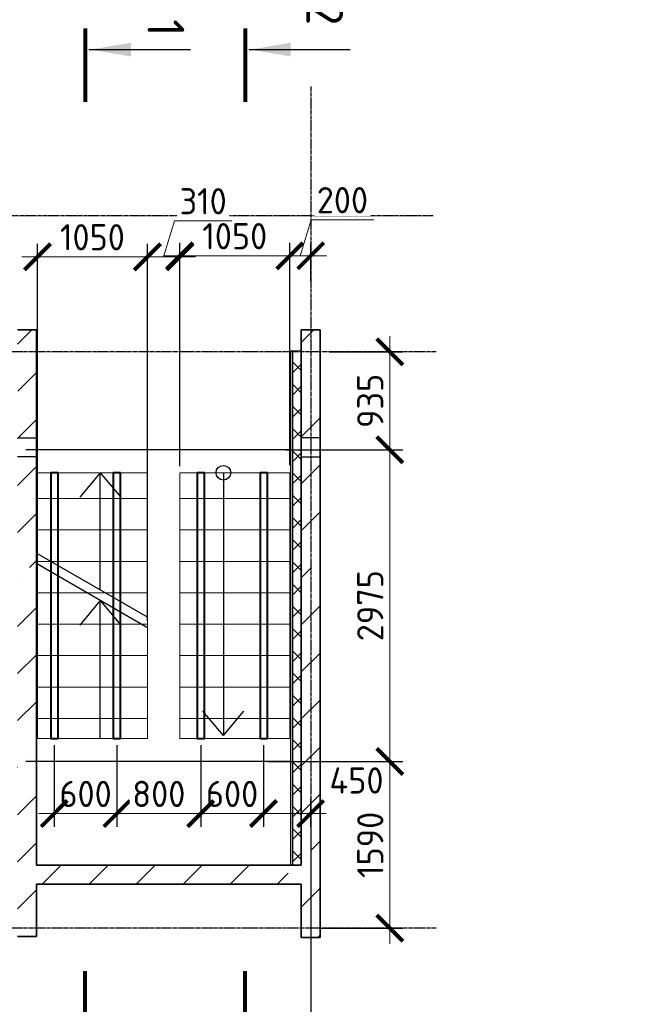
# Model space of a CAD drawing. Header units: millimetres. Extents: x 259029 to 2494469, y -731578 to -57567.
# Tile 61 of 252: x 326690 to 332552, y -560618 to -551221. Entities that reach past the tile are written whole.
import ezdxf
from ezdxf.enums import TextEntityAlignment as Align

# ---------------------------------------------------------------- set-up
doc = ezdxf.new("R2010")
doc.units = ezdxf.units.MM
doc.linetypes.add('______5', pattern=[1100, 800, -100, 100, -100])
doc.linetypes.add('Б-1.1 оси$0$Б-1.1 Оси$0$GOST2.303 5', pattern=[24, 20, -1.5, 1, -1.5])
doc.layers.get('Defpoints').update_dxf_attribs({"color": 140})
for name, color, linetype, lineweight in [('RAZMER', 100, 'Continuous', 15), ('Standard', 7, 'Continuous', 25), ('Выноски', 20, 'Continuous', 20), ('Общий01', 7, 'Continuous', 13), ('ОСИ', 151, 'Б-1.1 оси$0$Б-1.1 Оси$0$GOST2.303 5', 9), ('РАЗРЕЗЫ', 10, 'Continuous', 60), ('Символы 0.20', 1, 'Continuous', 20), ('Символы 0.20 @ 100', 1, 'Continuous', 20), ('Стена_ бетон несущ.', 253, 'Continuous', 70)]:
    doc.layers.add(name, color=color, linetype=linetype, lineweight=lineweight)
doc.styles.add('ГОСТ', font='GOST_Common.ttf')
doc.dimstyles.new('ГОСТ', dxfattribs={"dimscale": 0, "dimtxt": 2.5, "dimasz": 2.5, "dimexe": 1.25, "dimexo": 0.625, "dimtad": 1, "dimdec": 0, "dimtxsty": 'ГОСТ', "dimblk": 'ARCHTICK', "dimcen": 2.5, "dimdle": 1.5, "dimclrd": 256, "dimclre": 256, "dimclrt": 256, "dimadec": 0, "dimazin": 0, "dimtfac": 1, "dimtdec": 0, "dimtmove": 1, "dimatfit": 3, "dimfxl": 2, "dimtfill": 1, "dimlwd": 0, "dimarcsym": 0})
pattern_1 = [(45, (-342581.56, -134264.7), (-449.0128, 449.0128), []), (45, (-342132.54, -134264.7), (-449.0128, 449.0128), [793.75, -158.75, 0, -158.75])]

# ---------------------------------------------------------------- blocks, each defined once
blk = doc.blocks.new('_ArchTick')
at = {"color": 0, "linetype": 'ByBlock', "const_width": 0.15}
blk.add_lwpolyline([(-0.5, -0.5), (0.5, 0.5)], dxfattribs=at)
blk = doc.blocks.new('*D891')
at = {"layer": 'Defpoints', "color": 0, "lineweight": -2, "transparency": 16777216}
for p in [(325549.8, -558734.2), (329469.8, -558734.2), (325549.8, -561734.2)]:
    blk.add_point(p, dxfattribs=at)
at = {"layer": 'RAZMER', "lineweight": -2, "transparency": 16777216}
for p, q in [((325549.8, -558796.7), (325549.8, -561859.2)), ((329469.8, -558796.7), (329469.8, -561859.2))]:
    blk.add_line(p, q, dxfattribs=at)
at = {"layer": 'RAZMER', "lineweight": 0, "transparency": 16777216}
blk.add_line((329619.8, -561734.2), (325399.8, -561734.2), dxfattribs=at)
at = {"layer": 'RAZMER', "lineweight": 0, "transparency": 16777216, "xscale": 250, "yscale": 250, "zscale": 250, "rotation": 180}
blk.add_blockref('_ArchTick', (325549.8, -561734.2), dxfattribs=at)
at = {"layer": 'RAZMER', "lineweight": 0, "transparency": 16777216, "xscale": 250, "yscale": 250, "zscale": 250}
blk.add_blockref('_ArchTick', (329469.8, -561734.2), dxfattribs=at)
at = {"layer": 'RAZMER', "transparency": 16777216, "insert": (327509.8, -561546.7), "char_height": 250, "width": 583.333, "attachment_point": 5, "style": 'ГОСТ', "bg_fill": 3, "box_fill_scale": 1.1, "bg_fill_color": 256, "bg_fill_true_color": 13158600, "bg_fill_transparency": 0}
blk.add_mtext('3920', dxfattribs=at)
blk = doc.blocks.new('*U30')
at = {"layer": 'Символы 0.20', "linetype": 'Continuous', "lineweight": 25}
blk.add_line((-5, 0.35), (-5, 10.05), dxfattribs=at)
at = {"layer": 'Символы 0.20', "linetype": 'Continuous', "lineweight": 80}
for p, q in [((-7, 0), (0, 0)), ((89.953, 0), (82.953, 0))]:
    blk.add_line(p, q, dxfattribs=at)
at = {"layer": 'Символы 0.20', "linetype": 'Continuous', "lineweight": 25}
blk.add_solid([(-5, 0.455), (-4.346, 4.361), (-5.654, 4.361)], dxfattribs=at)
at = {"layer": 'Символы 0.20', "style": 'ГОСТ'}
blk.add_attdef('1', text='', height=3.5, dxfattribs=at).set_placement((-6, 7.7), align=Align.MIDDLE_CENTER)
blk.add_attdef('2', text='', height=3.5, dxfattribs=at).set_placement((90.325, 7.38), align=Align.MIDDLE_RIGHT)
blk = doc.blocks.new('*U31')
at = {"layer": 'Символы 0.20', "linetype": 'Continuous', "lineweight": 25}
blk.add_line((-5, 0.35), (-5, 10.05), dxfattribs=at)
at = {"layer": 'Символы 0.20', "linetype": 'Continuous', "lineweight": 80}
for p, q in [((-7, 0), (0, 0)), ((89.953, 0), (82.953, 0))]:
    blk.add_line(p, q, dxfattribs=at)
at = {"layer": 'Символы 0.20', "linetype": 'Continuous', "lineweight": 25}
blk.add_solid([(-5, 0.455), (-4.346, 4.361), (-5.654, 4.361)], dxfattribs=at)
at = {"layer": 'Символы 0.20', "style": 'ГОСТ'}
blk.add_attdef('1', text='', height=3.5, dxfattribs=at).set_placement((-8.454, 7.613), align=Align.MIDDLE_CENTER)
blk.add_attdef('2', text='', height=3.5, dxfattribs=at).set_placement((91.309, 7.527), align=Align.MIDDLE_RIGHT)
blk = doc.blocks.new('лм')
at = {"layer": 'RAZMER', "color": 0}
for p, q in [((644816.2, -427025.3), (644816.2, -425974.9)), ((645116.2, -427025.3), (645116.2, -425974.9)), ((645416.2, -427025.3), (645416.2, -425974.9)), ((645716.2, -427025.3), (645716.2, -425974.9)), ((646016.2, -427025.3), (646016.2, -425974.9)), ((646316.2, -427025.3), (646316.2, -425974.9)), ((646616.2, -427025.3), (646616.2, -425974.9)), ((646916.2, -427025.3), (646916.2, -425974.9))]:
    blk.add_line(p, q, dxfattribs=at)
blk.add_lwpolyline([(644570.8, -425974.9), (647107.1, -425974.9), (647107.1, -427025.3), (644570.8, -427025.3)], close=True, dxfattribs=at)
blk = doc.blocks.new('*D908')
at = {"layer": 'Defpoints', "color": 0, "lineweight": -2, "transparency": 16777216}
for p in [(329269.8, -553474.5), (329469.8, -553775.8), (329269.8, -555535)]:
    blk.add_point(p, dxfattribs=at)
at = {"layer": 'РАЗРЕЗЫ', "lineweight": 0, "transparency": 16777216}
for p, q in [((329369.8, -553474.5), (329472.9, -553130.8)), ((329472.9, -553130.8), (330072.9, -553130.8)), ((329619.8, -553474.5), (329119.8, -553474.5))]:
    blk.add_line(p, q, dxfattribs=at)
at = {"layer": 'РАЗРЕЗЫ', "lineweight": -2, "transparency": 16777216}
for p, q in [((329269.8, -555472.5), (329269.8, -553349.5)), ((329469.8, -553713.3), (329469.8, -553349.5))]:
    blk.add_line(p, q, dxfattribs=at)
at = {"layer": 'РАЗРЕЗЫ', "lineweight": 0, "transparency": 16777216, "xscale": 250, "yscale": 250, "zscale": 250, "rotation": 180}
blk.add_blockref('_ArchTick', (329269.8, -553474.5), dxfattribs=at)
at = {"layer": 'РАЗРЕЗЫ', "lineweight": 0, "transparency": 16777216, "xscale": 250, "yscale": 250, "zscale": 250}
blk.add_blockref('_ArchTick', (329469.8, -553474.5), dxfattribs=at)
at = {"layer": 'РАЗРЕЗЫ', "lineweight": -2, "transparency": 16777216, "insert": (329772.9, -552943.3), "char_height": 250, "attachment_point": 5, "style": 'ГОСТ', "bg_fill": 3, "box_fill_scale": 1.1, "bg_fill_color": 256, "bg_fill_true_color": 13158600, "bg_fill_transparency": 0}
blk.add_mtext('200', dxfattribs=at)
blk = doc.blocks.new('*D909')
at = {"layer": 'Defpoints', "color": 0, "lineweight": -2, "transparency": 16777216}
for p in [(328219.4, -553474.5), (328219.4, -555535), (329269.8, -555535)]:
    blk.add_point(p, dxfattribs=at)
at = {"layer": 'РАЗРЕЗЫ', "lineweight": -2, "transparency": 16777216}
for p, q in [((328219.4, -555472.5), (328219.4, -553349.5)), ((329269.8, -555472.5), (329269.8, -553349.5))]:
    blk.add_line(p, q, dxfattribs=at)
at = {"layer": 'РАЗРЕЗЫ', "lineweight": 0, "transparency": 16777216}
blk.add_line((329419.8, -553474.5), (328069.4, -553474.5), dxfattribs=at)
at = {"layer": 'РАЗРЕЗЫ', "lineweight": 0, "transparency": 16777216, "xscale": 250, "yscale": 250, "zscale": 250, "rotation": 180}
blk.add_blockref('_ArchTick', (328219.4, -553474.5), dxfattribs=at)
at = {"layer": 'РАЗРЕЗЫ', "lineweight": 0, "transparency": 16777216, "xscale": 250, "yscale": 250, "zscale": 250}
blk.add_blockref('_ArchTick', (329269.8, -553474.5), dxfattribs=at)
at = {"layer": 'РАЗРЕЗЫ', "lineweight": -2, "transparency": 16777216, "insert": (328744.6, -553287), "char_height": 250, "attachment_point": 5, "style": 'ГОСТ', "bg_fill": 3, "box_fill_scale": 1.1, "bg_fill_color": 256, "bg_fill_true_color": 13158600, "bg_fill_transparency": 0}
blk.add_mtext('1050', dxfattribs=at)
blk = doc.blocks.new('*D910')
at = {"layer": 'Defpoints', "color": 0, "lineweight": -2, "transparency": 16777216}
for p in [(327909.8, -553484.5), (328219.4, -555545), (327909.8, -557024.8)]:
    blk.add_point(p, dxfattribs=at)
at = {"layer": 'РАЗРЕЗЫ', "lineweight": 0, "transparency": 16777216}
for p, q in [((328064.6, -553484.5), (328167.7, -553140.8)), ((328167.7, -553140.8), (328717.7, -553140.8)), ((328369.4, -553484.5), (327759.8, -553484.5))]:
    blk.add_line(p, q, dxfattribs=at)
at = {"layer": 'РАЗРЕЗЫ', "lineweight": -2, "transparency": 16777216}
for p, q in [((327909.8, -556962.3), (327909.8, -553359.5)), ((328219.4, -555482.5), (328219.4, -553359.5))]:
    blk.add_line(p, q, dxfattribs=at)
at = {"layer": 'РАЗРЕЗЫ', "lineweight": 0, "transparency": 16777216, "xscale": 250, "yscale": 250, "zscale": 250, "rotation": 180}
blk.add_blockref('_ArchTick', (327909.8, -553484.5), dxfattribs=at)
at = {"layer": 'РАЗРЕЗЫ', "lineweight": 0, "transparency": 16777216, "xscale": 250, "yscale": 250, "zscale": 250}
blk.add_blockref('_ArchTick', (328219.4, -553484.5), dxfattribs=at)
at = {"layer": 'РАЗРЕЗЫ', "lineweight": -2, "transparency": 16777216, "insert": (328442.7, -552953.3), "char_height": 250, "attachment_point": 5, "style": 'ГОСТ', "bg_fill": 3, "box_fill_scale": 1.1, "bg_fill_color": 256, "bg_fill_true_color": 13158600, "bg_fill_transparency": 0}
blk.add_mtext('310', dxfattribs=at)
blk = doc.blocks.new('*D911')
at = {"layer": 'Defpoints', "color": 0, "lineweight": -2, "transparency": 16777216}
for p in [(326859.4, -553484.5), (326859.4, -556417.4), (327909.8, -557024.8)]:
    blk.add_point(p, dxfattribs=at)
at = {"layer": 'РАЗРЕЗЫ', "lineweight": -2, "transparency": 16777216}
for p, q in [((326859.4, -556354.9), (326859.4, -553359.5)), ((327909.8, -556962.3), (327909.8, -553359.5))]:
    blk.add_line(p, q, dxfattribs=at)
at = {"layer": 'РАЗРЕЗЫ', "lineweight": 0, "transparency": 16777216}
blk.add_line((328059.8, -553484.5), (326709.4, -553484.5), dxfattribs=at)
at = {"layer": 'РАЗРЕЗЫ', "lineweight": 0, "transparency": 16777216, "xscale": 250, "yscale": 250, "zscale": 250, "rotation": 180}
blk.add_blockref('_ArchTick', (326859.4, -553484.5), dxfattribs=at)
at = {"layer": 'РАЗРЕЗЫ', "lineweight": 0, "transparency": 16777216, "xscale": 250, "yscale": 250, "zscale": 250}
blk.add_blockref('_ArchTick', (327909.8, -553484.5), dxfattribs=at)
at = {"layer": 'РАЗРЕЗЫ', "lineweight": -2, "transparency": 16777216, "insert": (327384.6, -553297), "char_height": 250, "attachment_point": 5, "style": 'ГОСТ', "bg_fill": 3, "box_fill_scale": 1.1, "bg_fill_color": 256, "bg_fill_true_color": 13158600, "bg_fill_transparency": 0}
blk.add_mtext('1050', dxfattribs=at)
blk = doc.blocks.new('*D912')
at = {"layer": 'Defpoints', "color": 0, "lineweight": -2, "transparency": 16777216}
for p in [(327019.6, -558081.3, -1890.9), (327619.1, -558081.3, -1890.9), (327619.1, -558797.9)]:
    blk.add_point(p, dxfattribs=at)
at = {"layer": 'РАЗРЕЗЫ', "lineweight": -2, "transparency": 16777216}
for p, q in [((327019.6, -558143.8), (327019.6, -558922.9)), ((327619.1, -558143.8), (327619.1, -558922.9))]:
    blk.add_line(p, q, dxfattribs=at)
at = {"layer": 'РАЗРЕЗЫ', "lineweight": 0, "transparency": 16777216}
blk.add_line((326869.6, -558797.9), (327769.1, -558797.9), dxfattribs=at)
at = {"layer": 'РАЗРЕЗЫ', "lineweight": -2, "transparency": 16777216, "insert": (327319.4, -558610.4), "char_height": 250, "attachment_point": 5, "style": 'ГОСТ', "bg_fill": 3, "box_fill_scale": 1.1, "bg_fill_color": 256, "bg_fill_true_color": 13158600, "bg_fill_transparency": 0}
blk.add_mtext('600', dxfattribs=at)
at = {"layer": 'РАЗРЕЗЫ', "lineweight": 0, "transparency": 16777216, "xscale": 250, "yscale": 250, "zscale": 250, "rotation": 180}
blk.add_blockref('_ArchTick', (327019.6, -558797.9), dxfattribs=at)
at = {"layer": 'РАЗРЕЗЫ', "lineweight": 0, "transparency": 16777216, "xscale": 250, "yscale": 250, "zscale": 250}
blk.add_blockref('_ArchTick', (327619.1, -558797.9), dxfattribs=at)
blk = doc.blocks.new('*D913')
at = {"layer": 'Defpoints', "color": 0, "lineweight": -2, "transparency": 16777216}
for p in [(327619.1, -558081.3, -1890.9), (328418.9, -558081.3, -1881), (328418.9, -558797.9)]:
    blk.add_point(p, dxfattribs=at)
at = {"layer": 'РАЗРЕЗЫ', "lineweight": -2, "transparency": 16777216}
for p, q in [((327619.1, -558143.8), (327619.1, -558922.9)), ((328418.9, -558143.8), (328418.9, -558922.9))]:
    blk.add_line(p, q, dxfattribs=at)
at = {"layer": 'РАЗРЕЗЫ', "lineweight": 0, "transparency": 16777216}
blk.add_line((327469.1, -558797.9), (328568.9, -558797.9), dxfattribs=at)
at = {"layer": 'РАЗРЕЗЫ', "lineweight": 0, "transparency": 16777216, "xscale": 250, "yscale": 250, "zscale": 250, "rotation": 180}
blk.add_blockref('_ArchTick', (327619.1, -558797.9), dxfattribs=at)
at = {"layer": 'РАЗРЕЗЫ', "lineweight": 0, "transparency": 16777216, "xscale": 250, "yscale": 250, "zscale": 250}
blk.add_blockref('_ArchTick', (328418.9, -558797.9), dxfattribs=at)
at = {"layer": 'РАЗРЕЗЫ', "lineweight": -2, "transparency": 16777216, "insert": (328019, -558610.4), "char_height": 250, "attachment_point": 5, "style": 'ГОСТ', "bg_fill": 3, "box_fill_scale": 1.1, "bg_fill_color": 256, "bg_fill_true_color": 13158600, "bg_fill_transparency": 0}
blk.add_mtext('800', dxfattribs=at)
blk = doc.blocks.new('*D914')
at = {"layer": 'Defpoints', "color": 0, "lineweight": -2, "transparency": 16777216}
for p in [(328418.9, -558081.3, -1890.9), (329018.4, -558081.3, -1890.9), (329018.4, -558797.9)]:
    blk.add_point(p, dxfattribs=at)
at = {"layer": 'РАЗРЕЗЫ', "lineweight": -2, "transparency": 16777216}
for p, q in [((328418.9, -558143.8), (328418.9, -558922.9)), ((329018.4, -558143.8), (329018.4, -558922.9))]:
    blk.add_line(p, q, dxfattribs=at)
at = {"layer": 'РАЗРЕЗЫ', "lineweight": 0, "transparency": 16777216}
blk.add_line((328268.9, -558797.9), (329168.4, -558797.9), dxfattribs=at)
at = {"layer": 'РАЗРЕЗЫ', "lineweight": -2, "transparency": 16777216, "insert": (328718.7, -558610.4), "char_height": 250, "attachment_point": 5, "style": 'ГОСТ', "bg_fill": 3, "box_fill_scale": 1.1, "bg_fill_color": 256, "bg_fill_true_color": 13158600, "bg_fill_transparency": 0}
blk.add_mtext('600', dxfattribs=at)
at = {"layer": 'РАЗРЕЗЫ', "lineweight": 0, "transparency": 16777216, "xscale": 250, "yscale": 250, "zscale": 250, "rotation": 180}
blk.add_blockref('_ArchTick', (328418.9, -558797.9), dxfattribs=at)
at = {"layer": 'РАЗРЕЗЫ', "lineweight": 0, "transparency": 16777216, "xscale": 250, "yscale": 250, "zscale": 250}
blk.add_blockref('_ArchTick', (329018.4, -558797.9), dxfattribs=at)
blk = doc.blocks.new('*D915')
at = {"layer": 'Defpoints', "color": 0, "lineweight": -2, "transparency": 16777216}
for p in [(329585.1, -554391.4), (329168.7, -555326.3), (330226.2, -555326.3)]:
    blk.add_point(p, dxfattribs=at)
at = {"layer": 'РАЗРЕЗЫ', "lineweight": 0, "transparency": 16777216}
blk.add_line((330226.2, -554241.4), (330226.2, -555476.3), dxfattribs=at)
at = {"layer": 'РАЗРЕЗЫ', "lineweight": -2, "transparency": 16777216}
for p, q in [((329647.6, -554391.4), (330351.2, -554391.4)), ((329231.2, -555326.3), (330351.2, -555326.3))]:
    blk.add_line(p, q, dxfattribs=at)
at = {"layer": 'РАЗРЕЗЫ', "lineweight": 0, "transparency": 16777216, "xscale": 250, "yscale": 250, "zscale": 250}
for p, rotation in [((330226.2, -554391.4), 90), ((330226.2, -555326.3), 270)]:
    blk.add_blockref('_ArchTick', p, dxfattribs=dict(at, rotation=rotation))
at = {"layer": 'РАЗРЕЗЫ', "lineweight": -2, "transparency": 16777216, "insert": (330038.7, -554858.9), "char_height": 250, "attachment_point": 5, "rotation": 90, "style": 'ГОСТ', "bg_fill": 3, "box_fill_scale": 1.1, "bg_fill_color": 256, "bg_fill_true_color": 13158600, "bg_fill_transparency": 0}
blk.add_mtext('935', dxfattribs=at)
blk = doc.blocks.new('*D916')
at = {"layer": 'Defpoints', "color": 0, "lineweight": -2, "transparency": 16777216}
for p in [(329168.7, -555326.3), (328994.8, -558301.4), (330226.2, -558301.4)]:
    blk.add_point(p, dxfattribs=at)
at = {"layer": 'РАЗРЕЗЫ', "lineweight": 0, "transparency": 16777216}
blk.add_line((330226.2, -555176.3), (330226.2, -558451.4), dxfattribs=at)
at = {"layer": 'РАЗРЕЗЫ', "lineweight": -2, "transparency": 16777216}
for p, q in [((329231.2, -555326.3), (330351.2, -555326.3)), ((329057.3, -558301.4), (330351.2, -558301.4))]:
    blk.add_line(p, q, dxfattribs=at)
at = {"layer": 'РАЗРЕЗЫ', "lineweight": 0, "transparency": 16777216, "xscale": 250, "yscale": 250, "zscale": 250}
for p, rotation in [((330226.2, -555326.3), 90), ((330226.2, -558301.4), 270)]:
    blk.add_blockref('_ArchTick', p, dxfattribs=dict(at, rotation=rotation))
at = {"layer": 'РАЗРЕЗЫ', "lineweight": -2, "transparency": 16777216, "insert": (330038.7, -556813.9), "char_height": 250, "attachment_point": 5, "rotation": 90, "style": 'ГОСТ', "bg_fill": 3, "box_fill_scale": 1.1, "bg_fill_color": 256, "bg_fill_true_color": 13158600, "bg_fill_transparency": 0}
blk.add_mtext('2975', dxfattribs=at)
blk = doc.blocks.new('*D917')
at = {"layer": 'Defpoints', "color": 0, "lineweight": -2, "transparency": 16777216}
for p in [(328994.8, -558301.4), (329503.1, -559891.4), (330226.2, -559891.4)]:
    blk.add_point(p, dxfattribs=at)
at = {"layer": 'РАЗРЕЗЫ', "lineweight": 0, "transparency": 16777216}
blk.add_line((330226.2, -558151.4), (330226.2, -560041.4), dxfattribs=at)
at = {"layer": 'РАЗРЕЗЫ', "lineweight": -2, "transparency": 16777216}
for p, q in [((329057.3, -558301.4), (330351.2, -558301.4)), ((329565.6, -559891.4), (330351.2, -559891.4))]:
    blk.add_line(p, q, dxfattribs=at)
at = {"layer": 'РАЗРЕЗЫ', "lineweight": 0, "transparency": 16777216, "xscale": 250, "yscale": 250, "zscale": 250}
for p, rotation in [((330226.2, -558301.4), 90), ((330226.2, -559891.4), 270)]:
    blk.add_blockref('_ArchTick', p, dxfattribs=dict(at, rotation=rotation))
at = {"layer": 'РАЗРЕЗЫ', "lineweight": -2, "transparency": 16777216, "insert": (330038.7, -559096.4), "char_height": 250, "attachment_point": 5, "rotation": 90, "style": 'ГОСТ', "bg_fill": 3, "box_fill_scale": 1.1, "bg_fill_color": 256, "bg_fill_true_color": 13158600, "bg_fill_transparency": 0}
blk.add_mtext('1590', dxfattribs=at)
blk = doc.blocks.new('*D918')
at = {"layer": 'Defpoints', "color": 0, "lineweight": -2, "transparency": 16777216}
for p in [(329018.4, -558081.3, -1890.9), (329468.8, -558595.4), (329468.8, -558797.9)]:
    blk.add_point(p, dxfattribs=at)
at = {"layer": 'РАЗРЕЗЫ', "lineweight": -2, "transparency": 16777216}
for p, q in [((329018.4, -558143.8), (329018.4, -558922.9)), ((329468.8, -558657.9), (329468.8, -558922.9))]:
    blk.add_line(p, q, dxfattribs=at)
at = {"layer": 'РАЗРЕЗЫ', "lineweight": 0, "transparency": 16777216}
blk.add_line((328868.4, -558797.9), (329618.8, -558797.9), dxfattribs=at)
at = {"layer": 'РАЗРЕЗЫ', "lineweight": 0, "transparency": 16777216, "xscale": 250, "yscale": 250, "zscale": 250, "rotation": 180}
blk.add_blockref('_ArchTick', (329018.4, -558797.9), dxfattribs=at)
at = {"layer": 'РАЗРЕЗЫ', "lineweight": 0, "transparency": 16777216, "xscale": 250, "yscale": 250, "zscale": 250}
blk.add_blockref('_ArchTick', (329468.8, -558797.9), dxfattribs=at)
at = {"layer": 'РАЗРЕЗЫ', "lineweight": -2, "transparency": 16777216, "insert": (329907.3, -558481.9), "char_height": 250, "attachment_point": 5, "style": 'ГОСТ', "bg_fill": 3, "box_fill_scale": 1.1, "bg_fill_color": 256, "bg_fill_true_color": 13158600, "bg_fill_transparency": 0}
blk.add_mtext('450', dxfattribs=at)

msp = doc.modelspace()

# ---------------------------------------------------------------- hatches: boundary and pattern name
at = {"layer": 'Общий01', "linetype": 'Continuous', "lineweight": 13}
h = msp.add_hatch(dxfattribs=at)
h.set_pattern_fill('__________6', scale=100, style=0, pattern_type=2)
h.set_pattern_definition([(45, (155506.76, -576918.3), (-106.06602, 106.06602), []), (135, (155506.76, -576918.3), (-106.06602, -106.06602), [])])
h.paths.add_polyline_path([(329299.8, -554381.4), (329299.8, -559291.4), (329379.8, -559291.4), (329379.8, -554381.4)], flags=0)
at = {"layer": 'Стена_ бетон несущ.', "linetype": 'Continuous', "lineweight": 0}
h = msp.add_hatch(dxfattribs=at)
h.set_pattern_fill('ANSI35', scale=100, style=0)
h.set_pattern_definition(pattern_1)
h.paths.add_polyline_path([(326669.8, -559971.4), (326669.8, -554181.4), (326849.8, -554181.4), (326849.8, -559971.4)])
h = msp.add_hatch(dxfattribs=at)
h.set_pattern_fill('ANSI35', scale=100, style=0)
h.set_pattern_definition(pattern_1)
h.paths.add_polyline_path([(329379.8, -559981.4), (329379.8, -554181.4), (329559.8, -554181.4), (329559.8, -557701.4), (329559.6, -557701.4), (329559.6, -557781.4), (329559.8, -557781.4), (329559.8, -559981.4)])
h = msp.add_hatch(dxfattribs=at)
h.set_pattern_fill('ANSI35', scale=100, style=0)
h.set_pattern_definition(pattern_1)
h.paths.add_polyline_path([(329379.8, -559471.4), (326849.8, -559471.4), (326849.8, -559291.4), (329379.8, -559291.4)])

# ---------------------------------------------------------------- linework, layer by layer
at = {"color": 0, "lineweight": 40, "elevation": -1890.9}
msp.add_lwpolyline([(327652.1, -555546), (327582.1, -555546), (327582.1, -558081.3), (327652.1, -558081.3)], close=True, dxfattribs=at)
at = {"layer": 'RAZMER', "color": 0}
msp.add_line((329279.8, -554381.4), (329379.8, -554381.4), dxfattribs=at)
at = {"layer": 'Standard', "color": 7, "linetype": 'Continuous', "lineweight": 25}
for p, q in [((326669.8, -555211.4), (326849.8, -555211.4)), ((329559.8, -555211.4), (329379.8, -555211.4)), ((329379.8, -555211.4), (329379.8, -555391.4)), ((329559.8, -555391.4), (329559.8, -555211.4)), ((326849.8, -555221.4), (326849.8, -555401.4)), ((326849.8, -555391.4), (326669.8, -555391.4)), ((329379.8, -555391.4), (329559.8, -555391.4)), ((329559.6, -557781.4), (329559.6, -557701.4)), ((329559.6, -557701.4), (329559.8, -557701.4)), ((329559.8, -557701.4), (329559.8, -557781.4)), ((329559.8, -557781.4), (329559.6, -557781.4)), ((329379.8, -559981.4), (329559.8, -559981.4))]:
    msp.add_line(p, q, dxfattribs=at)
at = {"layer": 'Общий01', "color": 7, "linetype": 'Continuous', "lineweight": 25}
for p, q in [((329279.8, -559291.4), (329279.8, -554381.4)), ((329299.8, -559291.4), (329299.8, -554381.4)), ((327459.8, -555545), (327263.8, -555778.6)), ((327459.8, -556664.9), (327459.8, -555545)), ((327459.8, -555545), (327655.8, -555778.6)), ((328636, -555545), (328636, -558053.2)), ((327909.8, -556924.8), (326859.8, -556318.5)), ((327909.8, -557024.8), (326859.8, -556418.5)), ((327459.8, -556764.9), (327263.8, -556998.6)), ((327459.8, -558081.3), (327459.8, -556764.9)), ((327459.8, -556764.9), (327655.8, -556998.6)), ((328636, -558053.2), (328440, -557819.6)), ((328636, -558053.2), (328832, -557819.6))]:
    msp.add_line(p, q, dxfattribs=at)
msp.add_circle((328636, -555545), 70, dxfattribs=at)
at = {"layer": 'ОСИ', "color": 16, "linetype": '______5', "lineweight": 25, "ltscale": 0.05}
for p, q in [((329469.8, -551859.7), (329469.8, -562157.2)), ((330638.9, -553091.4), (323041.6, -553091.4)), ((330670, -554391.4), (323072.8, -554391.4))]:
    msp.add_line(p, q, dxfattribs=at)
at = {"layer": 'Стена_ бетон несущ.', "color": 7, "linetype": 'Continuous', "lineweight": 35}
for p, q in [((326669.8, -554181.4), (326849.8, -554181.4)), ((326849.8, -554181.4), (326849.8, -554381.4)), ((329379.8, -559291.4), (329379.8, -554181.4)), ((329379.8, -554181.4), (329559.8, -554181.4)), ((329559.8, -554181.4), (329559.8, -557701.4)), ((326849.8, -554381.4), (326849.8, -559291.4)), ((329559.8, -558051.4), (329559.8, -555391.4)), ((329559.8, -557781.4), (329559.8, -558121.4)), ((329559.8, -558121.4), (329559.8, -559981.4)), ((326849.8, -559291.4), (329379.8, -559291.4)), ((329179.8, -559471.4), (326849.8, -559471.4)), ((326849.8, -559471.4), (326849.8, -559971.4)), ((329059.8, -559471.4), (327859.8, -559471.4)), ((329379.8, -559471.4), (329179.8, -559471.4)), ((329379.8, -559981.4), (329379.8, -559471.4)), ((326849.8, -559971.4), (326669.8, -559971.4)), ((329559.8, -559981.4), (329379.8, -559981.4))]:
    msp.add_line(p, q, dxfattribs=at)
at = {"layer": 'Стена_ бетон несущ.', "color": 9, "linetype": 'Continuous', "lineweight": 25}
for p, q in [((329379.8, -554181.4), (329379.8, -554381.4)), ((329559.8, -554381.4), (329559.8, -554181.4))]:
    msp.add_line(p, q, dxfattribs=at)

# ---------------------------------------------------------------- block references
at = {"layer": 'RAZMER', "color": 0, "rotation": 270}
for p in [(753884.8, 89025.8), (755244.8, 89025.8)]:
    msp.add_blockref('лм', p, dxfattribs=at)

# ---------------------------------------------------------------- texts
at = {"layer": 'Выноски'}
note = msp.add_mtext_static_columns([''] * 2, width=18604.939, gutter_width=10240.1, height=0, dxfattribs=dict(at, insert=(295601.8, -509833), char_height=250, attachment_point=1, style='ГОСТ'))
for column, words in zip([note] + note.columns.linked_columns, ['\\pi8790.91665;Общие указания:\\P\\pi570.45,l346.2,t2000;1.^IСтроительство здания должно производиться в соответствии с проектом производства работ (ППР). при {\\H1.66663x; }\\P\\pi0,t346.2;отсутствии проекта ППР в производство строительно-монтажных работ запрещается. {\\H1.18896x; }\\P\\pi570.45,t2000;2.^IМонтаж сборных конструкций вести в соответствии с требованиями СП 70.13330.2012 "Несущие и {\\H1.54818x; }\\P\\pi0,t346.2;ограждающие конструкции "(акт.ред. СНиП 3.03.01-87*).{\\H1.62844x;\\C0; \\H0.61408x;\\P\\pi570.45,t2000;}3.^IВсе сварные работы следует вести в соответствии с ГОСТ 5264-80* "Ручная дуговая сварка.Соединения {\\H1.20169x; }\\P\\pi0,t346.2;сварные" и  ГОСТ 14098-2014 "Соединения сварные арматуры и закладных деталей железобетонных конструкций". {\\H1.54394x; }\\PСварку вести электродами типа Э42А. {\\H1.42985x;\\C0; \\H0.69937x;\\P\\pi570.45,t2000;}4.^IВсе металлические конструкции окрасить эмалью ПФ-1189 по ГОСТ 6465-79 в два слоя. Эмаль наносить на {\\H1.46788x; }\\P\\pi0,t346.2;грунтовку ГФ-021 по ГОСТ 25129-82 (первый слой - на заводе-изготовителе, второй слой - на монтаже).{\\H1.65521x;\\C0; \\H0.60415x;\\P\\pi10052.46968,l0,tz;\\H1.55946x; \\H0.64125x;\\P\\H1.64685x; \\H0.60722x;\\P\\pi812.5,l41.6675;\\H1.23852x; \\H0.80742x;\\P}', '']):
    column.text = words

# ---------------------------------------------------------------- next in the draw order: dimensions: what is measured, and where the dimension line sits
at = {"layer": 'RAZMER', "color": 0}
dim = msp.add_linear_dim(base=(325549.8, -561734.2), p1=(329469.8, -558734.2), p2=(325549.8, -558734.2), angle=180, dimstyle='ГОСТ', override={"dimscale": 100, "dimtix": 0, "dimtofl": 1, "dimtmove": 1, "dimatfit": 3}, dxfattribs=at)
dim.commit()
dim.dimension.update_dxf_attribs({"geometry": '*D891', "text_midpoint": (327509.8, -561546.7)})

# ---------------------------------------------------------------- next in the draw order: linework, layer by layer
at = {"layer": 'ОСИ', "color": 16, "linetype": '______5', "lineweight": 25, "ltscale": 0.05}
msp.add_line((330670, -559891.4), (323072.8, -559891.4), dxfattribs=at)

# ---------------------------------------------------------------- next in the draw order: block references
at = {"layer": 'Символы 0.20 @ 100'}
ref = msp.add_blockref('*U31', (328843.1, -552005.8, 330), dxfattribs=dict(at, xscale=100, yscale=100, zscale=100, rotation=270))
ref.add_attrib('1', '2', dxfattribs={"layer": 'Символы 0.20', "height": 350, "rotation": 270, "style": 'ГОСТ'}).set_placement((329604.4, -551160.4, 330), align=Align.MIDDLE_CENTER)
ref = msp.add_blockref('*U30', (327316.6, -552005.8, 330), dxfattribs=dict(at, xscale=100, yscale=100, zscale=100, rotation=270))
ref.add_attrib('1', '1 ', dxfattribs={"layer": 'Символы 0.20', "height": 350, "rotation": 270, "style": 'ГОСТ'}).set_placement((328086.6, -551405.8, 330), align=Align.MIDDLE_CENTER)

# ---------------------------------------------------------------- next in the draw order: dimensions: what is measured, and where the dimension line sits
at = {"layer": 'РАЗРЕЗЫ', "color": 0, "lineweight": -2}
dim = msp.add_linear_dim(base=(329269.8, -553474.5), p1=(329469.8, -553775.8), p2=(329269.8, -555535), dimstyle='ГОСТ', override={"dimscale": 100, "dimtix": 0, "dimtofl": 1, "dimtmove": 1, "dimatfit": 3}, dxfattribs=at)
dim.commit()
dim.dimension.update_dxf_attribs({"geometry": '*D908', "text_midpoint": (329535.4, -552943.3)})

# ---------------------------------------------------------------- next in the draw order: dimensions: what is measured, and where the dimension line sits
dim = msp.add_linear_dim(base=(328219.4, -553474.5), p1=(329269.8, -555535), p2=(328219.4, -555535), dimstyle='ГОСТ', override={"dimscale": 100, "dimtix": 0, "dimtofl": 1, "dimtmove": 1, "dimatfit": 3}, dxfattribs=at)
dim.commit()
dim.dimension.update_dxf_attribs({"geometry": '*D909', "text_midpoint": (328744.6, -553287)})

# ---------------------------------------------------------------- next in the draw order: linework, layer by layer
at = {"color": 0, "lineweight": 40, "elevation": -1890.9}
msp.add_lwpolyline([(329058.2, -555546), (328988.2, -555546), (328988.2, -558081.3), (329058.2, -558081.3)], close=True, dxfattribs=at)

# ---------------------------------------------------------------- next in the draw order: dimensions: what is measured, and where the dimension line sits
at = {"layer": 'РАЗРЕЗЫ', "color": 0, "lineweight": -2}
dim = msp.add_linear_dim(base=(327909.8, -553484.5), p1=(328219.4, -555545), p2=(327909.8, -557024.8), dimstyle='ГОСТ', override={"dimscale": 100, "dimtix": 0, "dimtofl": 1, "dimtmove": 1, "dimatfit": 3}, dxfattribs=at)
dim.commit()
dim.dimension.update_dxf_attribs({"geometry": '*D910', "text_midpoint": (328230.2, -552953.3)})
dim = msp.add_linear_dim(base=(330226.2, -555326.3), p1=(329585.1, -554391.4), p2=(329168.7, -555326.3), angle=90, dimstyle='ГОСТ', override={"dimscale": 100, "dimtix": 0, "dimtofl": 1, "dimtmove": 1, "dimatfit": 3}, dxfattribs=at)
dim.commit()
dim.dimension.update_dxf_attribs({"geometry": '*D915', "text_midpoint": (330038.7, -554858.9)})

# ---------------------------------------------------------------- next in the draw order: linework, layer by layer
at = {"color": 0, "lineweight": 40, "elevation": -1890.9}
msp.add_lwpolyline([(328455.7, -555546), (328385.7, -555546), (328385.7, -558081.3), (328455.7, -558081.3)], close=True, dxfattribs=at)

# ---------------------------------------------------------------- next in the draw order: dimensions: what is measured, and where the dimension line sits
at = {"layer": 'РАЗРЕЗЫ', "color": 0, "lineweight": -2}
dim = msp.add_linear_dim(base=(326859.4, -553484.5), p1=(327909.8, -557024.8), p2=(326859.4, -556417.4), dimstyle='ГОСТ', override={"dimscale": 100, "dimtix": 0, "dimtofl": 1, "dimtmove": 1, "dimatfit": 3}, dxfattribs=at)
dim.commit()
dim.dimension.update_dxf_attribs({"geometry": '*D911', "text_midpoint": (327384.6, -553297)})

# ---------------------------------------------------------------- next in the draw order: linework, layer by layer
at = {"color": 0, "lineweight": 40, "elevation": -1890.9}
msp.add_lwpolyline([(327057.1, -555546), (326987.1, -555546), (326987.1, -558081.3), (327057.1, -558081.3)], close=True, dxfattribs=at)

# ---------------------------------------------------------------- next in the draw order: dimensions: what is measured, and where the dimension line sits
at = {"layer": 'РАЗРЕЗЫ', "color": 2, "lineweight": -2}
dim = msp.add_linear_dim(base=(327619.124, -558797.8974), p1=(327019.5864, -558081.293, -1890.934), p2=(327619.124, -558081.293, -1890.934), dimstyle='ГОСТ', dxfattribs=at)
dim.commit()
dim.dimension.update_dxf_attribs({"geometry": '*D912', "text_midpoint": (327319.3552, -558797.8974), "dimtype": 160})

# ---------------------------------------------------------------- next in the draw order: dimensions: what is measured, and where the dimension line sits
dim = msp.add_linear_dim(base=(328418.9, -558797.9), p1=(327619.1, -558081.3, -1890.9), p2=(328418.9, -558081.3, -1881), dimstyle='ГОСТ', dxfattribs=at)
dim.commit()
dim.dimension.update_dxf_attribs({"geometry": '*D913', "text_midpoint": (328019, -558610.4)})

# ---------------------------------------------------------------- next in the draw order: dimensions: what is measured, and where the dimension line sits
dim = msp.add_linear_dim(base=(329018.4332, -558797.8974), p1=(328418.8957, -558081.293, -1890.934), p2=(329018.4332, -558081.293, -1890.934), dimstyle='ГОСТ', dxfattribs=at)
dim.commit()
dim.dimension.update_dxf_attribs({"geometry": '*D914', "text_midpoint": (328718.6644, -558797.8974), "dimtype": 160})

# ---------------------------------------------------------------- next in the draw order: dimensions: what is measured, and where the dimension line sits
at = {"layer": 'РАЗРЕЗЫ', "color": 0, "lineweight": -2}
dim = msp.add_linear_dim(base=(330226.2, -558301.4), p1=(329168.7, -555326.3), p2=(328994.8, -558301.4), angle=90, dimstyle='ГОСТ', override={"dimscale": 100, "dimtix": 0, "dimtofl": 1, "dimtmove": 1, "dimatfit": 3}, dxfattribs=at)
dim.commit()
dim.dimension.update_dxf_attribs({"geometry": '*D916', "text_midpoint": (330038.7, -556813.9)})

# ---------------------------------------------------------------- next in the draw order: linework, layer by layer
at = {"layer": 'РАЗРЕЗЫ', "color": 3, "lineweight": -2}
msp.add_lwpolyline([(329269.8, -555326.3), (326749.8, -555326.3)], dxfattribs=at)

# ---------------------------------------------------------------- next in the draw order: dimensions: what is measured, and where the dimension line sits
at = {"layer": 'РАЗРЕЗЫ', "color": 2, "lineweight": -2}
dim = msp.add_linear_dim(base=(330226.2, -559891.4), p1=(328994.8, -558301.4), p2=(329503.1, -559891.4), angle=90, dimstyle='ГОСТ', dxfattribs=at)
dim.commit()
dim.dimension.update_dxf_attribs({"geometry": '*D917', "text_midpoint": (330038.7, -559096.4)})

# ---------------------------------------------------------------- next in the draw order: linework, layer by layer
at = {"layer": 'РАЗРЕЗЫ', "color": 3, "lineweight": -2}
msp.add_lwpolyline([(329279.8, -558301.4), (326749.8, -558301.4)], dxfattribs=at)

# ---------------------------------------------------------------- next in the draw order: dimensions: what is measured, and where the dimension line sits
at = {"layer": 'РАЗРЕЗЫ', "color": 2, "lineweight": -2}
dim = msp.add_linear_dim(base=(329468.8, -558797.9), p1=(329018.4, -558081.3, -1890.9), p2=(329468.8, -558595.4), dimstyle='ГОСТ', dxfattribs=at)
dim.commit()
dim.dimension.update_dxf_attribs({"geometry": '*D918', "text_midpoint": (329907.3, -558669.4), "dimtype": 160})

doc.saveas('drawing.dxf')
